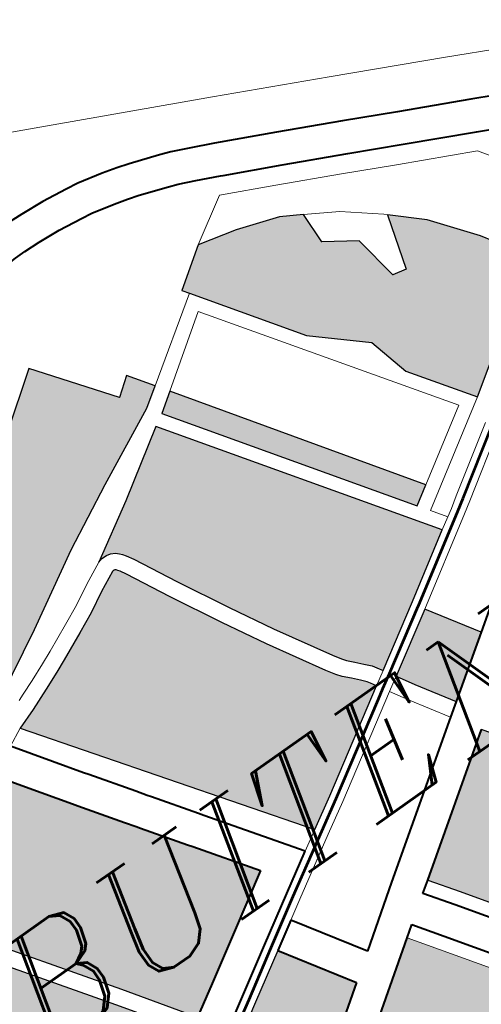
# Model space of a CAD drawing. Header units: metres. Extents: x 149090 to 149776, y 485756 to 486362.
# Tile 76 of 82: x 149594 to 149599, y 486326 to 486337. Entities that reach past the tile are written whole.
import ezdxf

# ---------------------------------------------------------------- set-up
doc = ezdxf.new("R2010")
doc.units = ezdxf.units.M
doc.header["$MEASUREMENT"] = 0
for name, color, linetype, lineweight in [('WVB-alg-onderhoek', 7, 'Continuous', 30), ('WVB-pen-brm-dik 018', 6, 'Continuous', 13), ('WVB-pen-brm-dik 050', 6, 'Continuous', 53), ('WVB-pen-dik 035', 1, 'Continuous', 40), ('WVB-raster-20%', 254, 'Continuous', 30), ('WVB-raster-60%', 253, 'Continuous', 30), ('WVB-tekst-dik 035', 1, 'Continuous', 40)]:
    doc.layers.add(name, color=color, linetype=linetype, lineweight=lineweight)
doc.styles.add('1 200   cursief   0.18', font='ITALICS.shx', dxfattribs={"height": 0.36})

# ---------------------------------------------------------------- blocks, each defined once
blk = doc.blocks.new('INZET')
at = {"layer": 'WVB-raster-20%'}
for points in [[(-0.033117, -0.031228), (-0.034045, -0.029904), (-0.034282, -0.028997), (-0.035325, -0.028078), (-0.036834, -0.025925), (-0.036932, -0.025785), (-0.036092, -0.025194), (-0.035254, -0.025397), (-0.034347, -0.025699), (-0.033907, -0.025955), (-0.03392, -0.026647), (-0.033261, -0.027087), (-0.033092, -0.028083), (-0.032795, -0.028147), (-0.032455, -0.026982), (-0.031829, -0.027553), (-0.031104, -0.02848), (-0.030786, -0.028981), (-0.031064, -0.029177), (-0.030752, -0.029619), (-0.031428, -0.030079)], [(-0.045455, -0.030839), (-0.046384, -0.029553), (-0.040528, -0.025267), (-0.039317, -0.02687), (-0.038925, -0.026576), (-0.038558, -0.027104), (-0.038974, -0.027388), (-0.040621, -0.028202), (-0.042006, -0.028917), (-0.043615, -0.029844)], [(-0.035489, -0.032374), (-0.038779, -0.027668), (-0.038369, -0.027378), (-0.035081, -0.032116)], [(-0.038086, -0.034803), (-0.03816, -0.034682), (-0.038219, -0.03459), (-0.038338, -0.034459), (-0.03847, -0.034316), (-0.038597, -0.034183), (-0.038664, -0.034095), (-0.038772, -0.033923), (-0.03947, -0.032746), (-0.03998, -0.03184), (-0.040566, -0.030756), (-0.041039, -0.029843), (-0.04113, -0.029689), (-0.041176, -0.029626), (-0.04122, -0.029572), (-0.041284, -0.029513), (-0.041375, -0.029462), (-0.041468, -0.029442), (-0.04158, -0.029438), (-0.041683, -0.029466), (-0.040464, -0.028738), (-0.03904, -0.027818), (-0.035349, -0.033098), (-0.036735, -0.033969)], [(-0.049006, -0.040662), (-0.050373, -0.038751), (-0.052118, -0.036236), (-0.052257, -0.03604), (-0.050452, -0.03485), (-0.049277, -0.033927), (-0.048875, -0.033632), (-0.048969, -0.033761), (-0.049013, -0.033917), (-0.049013, -0.034097), (-0.048966, -0.034179), (-0.048904, -0.034326), (-0.046777, -0.037323), (-0.045815, -0.038715), (-0.046545, -0.039162), (-0.048135, -0.040131)], [(-0.0372, -0.036233), (-0.037706, -0.035434), (-0.037931, -0.03506), (-0.036618, -0.03425), (-0.035923, -0.035335)], [(-0.043851, -0.040941), (-0.044607, -0.03985), (-0.044948, -0.039357), (-0.044332, -0.038981), (-0.043318, -0.038358), (-0.042349, -0.039871)]]:
    blk.add_hatch(color=256, dxfattribs=at).paths.add_polyline_path(points)
at = {"layer": 'WVB-raster-20%', "extrusion": (0, 0, -1)}
for points in [[(0.041203, -0.03672), (0.040535, -0.036317), (0.038605, -0.035123), (0.038384, -0.034987), (0.038457, -0.034868), (0.038498, -0.034804), (0.038596, -0.034695), (0.038725, -0.034555), (0.038864, -0.03441), (0.038952, -0.034294), (0.039071, -0.034105), (0.039773, -0.032922), (0.040286, -0.032009), (0.040875, -0.03092), (0.041346, -0.030012), (0.041422, -0.029882), (0.041454, -0.02984), (0.041477, -0.029811), (0.041491, -0.029798), (0.041499, -0.029793), (0.041512, -0.029791), (0.04154, -0.029789), (0.041558, -0.029795), (0.041992, -0.030009), (0.042432, -0.030246), (0.042865, -0.030455), (0.043466, -0.03073), (0.043749, -0.030856), (0.044139, -0.031021), (0.044611, -0.031213), (0.045066, -0.031377)], [(0.045516, -0.038533), (0.044855, -0.038128), (0.043846, -0.037509), (0.042642, -0.036769), (0.043521, -0.035529), (0.04359, -0.035431), (0.044199, -0.034572), (0.044257, -0.034491), (0.044406, -0.03428), (0.045011, -0.03342), (0.04508, -0.033321), (0.045486, -0.032745), (0.046019, -0.031977), (0.046053, -0.032008), (0.04628, -0.032228), (0.048626, -0.033885), (0.048649, -0.033917), (0.048663, -0.033966), (0.048663, -0.034004), (0.048652, -0.034024), (0.048597, -0.034155), (0.04649, -0.037122)], [(0.037588, -0.042211), (0.034816, -0.040289), (0.035306, -0.039594), (0.036041, -0.038545), (0.037104, -0.037026), (0.039868, -0.03897), (0.039448, -0.039563), (0.038231, -0.041309)]]:
    blk.add_hatch(color=256, dxfattribs=at).paths.add_polyline_path(points)
h = blk.add_hatch(color=256, dxfattribs=at)
h.paths.add_polyline_path([(0.039957, -0.047109), (0.03989, -0.047109), (0.039811, -0.047086), (0.039732, -0.047064), (0.03962, -0.046993), (0.039582, -0.04697), (0.037366, -0.045408), (0.036939, -0.045144), (0.036721, -0.045001), (0.036871, -0.044914), (0.037236, -0.044662), (0.037567, -0.044354), (0.037844, -0.044086), (0.038209, -0.043579), (0.039293, -0.042058), (0.040512, -0.040311), (0.040931, -0.039719), (0.043452, -0.041516), (0.043271, -0.041777), (0.042991, -0.04221), (0.042849, -0.042471), (0.041768, -0.044459), (0.040482, -0.046813), (0.040437, -0.04688), (0.040379, -0.046938), (0.040298, -0.046996), (0.040194, -0.047051), (0.040117, -0.047081), (0.040058, -0.047097)])
h.paths.add_polyline_path([(0.04041, -0.044295), (0.039294, -0.043509), (0.039275, -0.043495), (0.039606, -0.042922), (0.040265, -0.043295), (0.040839, -0.04379)], flags=16)
at = {"layer": 'WVB-pen-brm-dik 018'}
for p, q in [((-0.039077, -0.020438), (-0.034044, -0.022813)), ((-0.039157, -0.022494), (-0.038773, -0.022512)), ((-0.038773, -0.022512), (-0.038251, -0.022548)), ((-0.038251, -0.022548), (-0.0377, -0.022622)), ((-0.0377, -0.022622), (-0.037421, -0.022659)), ((-0.037421, -0.022659), (-0.036884, -0.022785)), ((-0.036884, -0.022785), (-0.036566, -0.02287)), ((-0.036566, -0.02287), (-0.036298, -0.02295)), ((-0.034044, -0.022813), (-0.031785, -0.023884)), ((-0.036298, -0.02295), (-0.035667, -0.023164)), ((-0.039173, -0.023194), (-0.039418, -0.023194)), ((-0.038813, -0.023211), (-0.039173, -0.023194)), ((-0.038322, -0.023245), (-0.038813, -0.023211)), ((-0.037792, -0.023316), (-0.038322, -0.023245)), ((-0.037547, -0.023349), (-0.037792, -0.023316)), ((-0.035667, -0.023164), (-0.035435, -0.023251)), ((-0.035435, -0.023251), (-0.035069, -0.023411)), ((-0.037054, -0.023464), (-0.037547, -0.023349)), ((-0.036758, -0.023543), (-0.037054, -0.023464)), ((-0.035069, -0.023411), (-0.034578, -0.023636)), ((-0.036511, -0.023617), (-0.036758, -0.023543)), ((-0.035902, -0.023824), (-0.036511, -0.023617)), ((-0.034578, -0.023636), (-0.033368, -0.024201)), ((-0.035699, -0.0239), (-0.035902, -0.023824)), ((-0.035354, -0.024051), (-0.035699, -0.0239)), ((-0.031785, -0.023884), (-0.029531, -0.024965)), ((-0.03487, -0.024272), (-0.035354, -0.024051)), ((-0.034816, -0.024297), (-0.03487, -0.024272)), ((-0.033666, -0.024834), (-0.034816, -0.024297)), ((-0.033368, -0.024201), (-0.032088, -0.024808)), ((-0.036092, -0.025194), (-0.03512, -0.024596)), ((-0.03512, -0.024596), (-0.036092, -0.025194)), ((-0.03512, -0.024596), (-0.034027, -0.025106)), ((-0.034027, -0.025106), (-0.03512, -0.024596)), ((-0.032391, -0.02544), (-0.033666, -0.024834)), ((-0.032088, -0.024808), (-0.031023, -0.025324)), ((-0.029531, -0.024965), (-0.027281, -0.026056)), ((-0.036932, -0.025785), (-0.036092, -0.025194)), ((-0.036092, -0.025194), (-0.035254, -0.025397)), ((-0.034027, -0.025106), (-0.032753, -0.02571)), ((-0.032753, -0.02571), (-0.034027, -0.025106)), ((-0.046384, -0.029553), (-0.040528, -0.025267)), ((-0.040528, -0.025267), (-0.039317, -0.02687)), ((-0.035254, -0.025397), (-0.034347, -0.025699)), ((-0.031023, -0.025324), (-0.029604, -0.026)), ((-0.031326, -0.025955), (-0.032391, -0.02544)), ((-0.036834, -0.025925), (-0.036932, -0.025785)), ((-0.034347, -0.025699), (-0.033907, -0.025955)), ((-0.032753, -0.02571), (-0.031689, -0.026226)), ((-0.031689, -0.026226), (-0.032753, -0.02571)), ((-0.038558, -0.027104), (-0.036834, -0.025925)), ((-0.036834, -0.025925), (-0.038558, -0.027104)), ((-0.035325, -0.028078), (-0.036834, -0.025925)), ((-0.033907, -0.025955), (-0.03392, -0.026647)), ((-0.033239, -0.026344), (-0.033907, -0.025955)), ((-0.033907, -0.025955), (-0.033239, -0.026344)), ((-0.029907, -0.02663), (-0.031326, -0.025955)), ((-0.029604, -0.026), (-0.028665, -0.026457)), ((-0.031689, -0.026226), (-0.030119, -0.026973)), ((-0.030119, -0.026973), (-0.031689, -0.026226)), ((-0.038369, -0.027378), (-0.036906, -0.026344)), ((-0.036906, -0.026344), (-0.038369, -0.027378)), ((-0.036906, -0.026344), (-0.033543, -0.031143)), ((-0.033543, -0.031143), (-0.036906, -0.026344)), ((-0.032514, -0.026928), (-0.033239, -0.026344)), ((-0.033239, -0.026344), (-0.032514, -0.026928)), ((-0.039317, -0.02687), (-0.038925, -0.026576)), ((-0.038925, -0.026576), (-0.038558, -0.027104)), ((-0.03392, -0.026647), (-0.033261, -0.027087)), ((-0.028971, -0.027086), (-0.029907, -0.02663)), ((-0.032795, -0.028147), (-0.032455, -0.026982)), ((-0.032455, -0.026982), (-0.032514, -0.026928)), ((-0.032514, -0.026928), (-0.032455, -0.026982)), ((-0.032455, -0.026982), (-0.031829, -0.027553)), ((-0.030119, -0.026973), (-0.029331, -0.028147)), ((-0.029331, -0.028147), (-0.030119, -0.026973)), ((-0.038558, -0.027104), (-0.038974, -0.027388)), ((-0.033261, -0.027087), (-0.033092, -0.028083)), ((-0.038974, -0.027388), (-0.040621, -0.028202)), ((-0.038779, -0.027668), (-0.038369, -0.027378)), ((-0.038369, -0.027378), (-0.035081, -0.032116)), ((-0.035489, -0.032374), (-0.038779, -0.027668)), ((-0.031829, -0.027553), (-0.031104, -0.02848)), ((-0.040464, -0.028738), (-0.03904, -0.027818)), ((-0.03904, -0.027818), (-0.035349, -0.033098)), ((-0.034282, -0.028997), (-0.035325, -0.028078)), ((-0.033092, -0.028083), (-0.032795, -0.028147)), ((-0.040621, -0.028202), (-0.042006, -0.028917)), ((-0.031104, -0.02848), (-0.030786, -0.028981)), ((-0.042006, -0.028917), (-0.043615, -0.029844)), ((-0.041683, -0.029466), (-0.040464, -0.028738)), ((-0.034045, -0.029904), (-0.034282, -0.028997)), ((-0.041683, -0.029466), (-0.042153, -0.029698)), ((-0.042153, -0.029698), (-0.041683, -0.029466)), ((-0.04158, -0.029438), (-0.041683, -0.029466)), ((-0.041468, -0.029442), (-0.04158, -0.029438)), ((-0.041375, -0.029462), (-0.041468, -0.029442)), ((-0.041284, -0.029513), (-0.041375, -0.029462)), ((-0.04122, -0.029572), (-0.041284, -0.029513)), ((-0.042153, -0.029698), (-0.042591, -0.029934)), ((-0.042591, -0.029934), (-0.042153, -0.029698)), ((-0.041176, -0.029626), (-0.04122, -0.029572)), ((-0.04113, -0.029689), (-0.041176, -0.029626)), ((-0.041039, -0.029843), (-0.04113, -0.029689)), ((-0.043615, -0.029844), (-0.045455, -0.030839)), ((-0.042591, -0.029934), (-0.043014, -0.030138)), ((-0.043014, -0.030138), (-0.042591, -0.029934)), ((-0.041992, -0.030009), (-0.041558, -0.029795)), ((-0.041558, -0.029795), (-0.04154, -0.029789)), ((-0.04154, -0.029789), (-0.041512, -0.029791)), ((-0.041512, -0.029791), (-0.041499, -0.029793)), ((-0.041499, -0.029793), (-0.041491, -0.029798)), ((-0.041491, -0.029798), (-0.041477, -0.029811)), ((-0.041477, -0.029811), (-0.041454, -0.02984)), ((-0.041454, -0.02984), (-0.041422, -0.029882)), ((-0.041422, -0.029882), (-0.041346, -0.030012)), ((-0.040566, -0.030756), (-0.041039, -0.029843)), ((-0.033117, -0.031228), (-0.034045, -0.029904)), ((-0.043014, -0.030138), (-0.04361, -0.030411)), ((-0.04361, -0.030411), (-0.043014, -0.030138)), ((-0.042432, -0.030246), (-0.041992, -0.030009)), ((-0.041346, -0.030012), (-0.040875, -0.03092)), ((-0.031428, -0.030079), (-0.033117, -0.031228)), ((-0.042865, -0.030455), (-0.042432, -0.030246)), ((-0.043889, -0.030535), (-0.044273, -0.030698)), ((-0.044273, -0.030698), (-0.043889, -0.030535)), ((-0.04361, -0.030411), (-0.043889, -0.030535)), ((-0.043889, -0.030535), (-0.04361, -0.030411)), ((-0.043466, -0.03073), (-0.042865, -0.030455)), ((-0.044273, -0.030698), (-0.044597, -0.030829)), ((-0.044597, -0.030829), (-0.044273, -0.030698)), ((-0.043749, -0.030856), (-0.043466, -0.03073)), ((-0.03998, -0.03184), (-0.040566, -0.030756)), ((-0.044597, -0.030829), (-0.044742, -0.030888)), ((-0.044742, -0.030888), (-0.044597, -0.030829)), ((-0.044611, -0.031213), (-0.044139, -0.031021)), ((-0.044139, -0.031021), (-0.043749, -0.030856)), ((-0.040875, -0.03092), (-0.040286, -0.032009)), ((-0.045066, -0.031377), (-0.044611, -0.031213)), ((-0.033117, -0.031228), (-0.035316, -0.03262)), ((-0.035316, -0.03262), (-0.033117, -0.031228)), ((-0.033543, -0.031143), (-0.035081, -0.032116)), ((-0.035081, -0.032116), (-0.033543, -0.031143)), ((-0.045066, -0.031377), (-0.045448, -0.031573)), ((-0.045448, -0.031573), (-0.045066, -0.031377)), ((-0.041203, -0.03672), (-0.045066, -0.031377)), ((-0.045448, -0.031573), (-0.044912, -0.032344)), ((-0.03947, -0.032746), (-0.03998, -0.03184)), ((-0.034691, -0.032679), (-0.03329, -0.031768)), ((-0.040286, -0.032009), (-0.039773, -0.032922)), ((-0.033124, -0.032018), (-0.034519, -0.032925)), ((-0.035081, -0.032116), (-0.035489, -0.032374)), ((-0.044912, -0.032344), (-0.044508, -0.032919)), ((-0.035316, -0.03262), (-0.035094, -0.032938)), ((-0.035094, -0.032938), (-0.035316, -0.03262)), ((-0.034929, -0.032834), (-0.034691, -0.032679)), ((-0.038772, -0.033923), (-0.03947, -0.032746)), ((-0.035094, -0.032938), (-0.034929, -0.032834)), ((-0.044508, -0.032919), (-0.044439, -0.033017)), ((-0.044439, -0.033017), (-0.043835, -0.033876)), ((-0.039773, -0.032922), (-0.039071, -0.034105)), ((-0.034767, -0.033087), (-0.036618, -0.03425)), ((-0.035349, -0.033098), (-0.035094, -0.032938)), ((-0.034519, -0.032925), (-0.034767, -0.033087)), ((-0.043835, -0.033876), (-0.043686, -0.034086)), ((-0.038664, -0.034095), (-0.038772, -0.033923)), ((-0.035923, -0.035335), (-0.033856, -0.033882)), ((-0.043686, -0.034086), (-0.043628, -0.034168)), ((-0.039071, -0.034105), (-0.038952, -0.034294)), ((-0.038597, -0.034183), (-0.038664, -0.034095)), ((-0.048904, -0.034326), (-0.046777, -0.037323)), ((-0.04649, -0.037122), (-0.048597, -0.034155)), ((-0.043628, -0.034168), (-0.043019, -0.035026)), ((-0.038952, -0.034294), (-0.038864, -0.03441)), ((-0.03847, -0.034316), (-0.038597, -0.034183)), ((-0.038338, -0.034459), (-0.03847, -0.034316)), ((-0.036618, -0.03425), (-0.035923, -0.035335)), ((-0.038864, -0.03441), (-0.038725, -0.034555)), ((-0.038725, -0.034555), (-0.038596, -0.034695)), ((-0.038219, -0.03459), (-0.038338, -0.034459)), ((-0.038596, -0.034695), (-0.038498, -0.034804)), ((-0.03816, -0.034682), (-0.038219, -0.03459)), ((-0.038086, -0.034803), (-0.03816, -0.034682)), ((-0.038498, -0.034804), (-0.038457, -0.034868)), ((-0.038457, -0.034868), (-0.038384, -0.034987)), ((-0.038384, -0.034987), (-0.038086, -0.034803)), ((-0.043019, -0.035026), (-0.042949, -0.035124)), ((-0.042949, -0.035124), (-0.041634, -0.03698)), ((-0.037931, -0.03506), (-0.038229, -0.035244)), ((-0.037706, -0.035434), (-0.037931, -0.03506)), ((-0.038447, -0.035379), (-0.040379, -0.036573)), ((-0.038229, -0.035244), (-0.038447, -0.035379)), ((-0.038003, -0.035618), (-0.038229, -0.035244)), ((-0.038229, -0.035244), (-0.038003, -0.035618)), ((-0.0372, -0.036233), (-0.037706, -0.035434)), ((-0.037487, -0.036435), (-0.038003, -0.035618)), ((-0.038003, -0.035618), (-0.037487, -0.036435)), ((-0.040521, -0.038568), (-0.037487, -0.036435)), ((-0.037487, -0.036435), (-0.0372, -0.036233)), ((-0.040379, -0.036573), (-0.041027, -0.036964)), ((-0.041634, -0.03698), (-0.041203, -0.03672)), ((-0.041027, -0.036964), (-0.042311, -0.037739)), ((-0.045516, -0.038533), (-0.04649, -0.037122)), ((-0.042311, -0.037739), (-0.042722, -0.037992)), ((-0.042722, -0.037992), (-0.041778, -0.039464)), ((-0.041778, -0.039464), (-0.040521, -0.038568)), ((-0.039868, -0.03897), (-0.040114, -0.039143)), ((-0.040114, -0.039143), (-0.039694, -0.039736)), ((-0.039448, -0.039563), (-0.039868, -0.03897)), ((-0.040686, -0.039545), (-0.040931, -0.039719)), ((-0.040267, -0.040138), (-0.040686, -0.039545)), ((-0.040931, -0.039719), (-0.040512, -0.040311)), ((-0.039694, -0.039736), (-0.038476, -0.041482)), ((-0.038231, -0.041309), (-0.039448, -0.039563)), ((-0.039048, -0.041885), (-0.040267, -0.040138)), ((-0.040512, -0.040311), (-0.039293, -0.042058))]:
    blk.add_line(p, q, dxfattribs=at)
at = {"layer": 'WVB-pen-brm-dik 050'}
for p, q in [((-0.038308, -0.035116), (-0.03801, -0.034933)), ((-0.043397, -0.03823), (-0.0428, -0.037864))]:
    blk.add_line(p, q, dxfattribs=at)
at = {"layer": 'WVB-pen-brm-dik 050', "flags": 128}
for points in [[(-0.034601, -0.0328), (-0.033207, -0.031893), (-0.033063, -0.031794)], [(-0.036698, -0.034123), (-0.034848, -0.03296), (-0.034601, -0.0328)], [(-0.03801, -0.034933), (-0.036697, -0.034122)], [(-0.041104, -0.036836), (-0.040457, -0.036445), (-0.038526, -0.035251), (-0.038308, -0.035116)], [(-0.0428, -0.037864), (-0.042389, -0.037611), (-0.041104, -0.036836)], [(-0.045026, -0.039229), (-0.044411, -0.038853), (-0.043397, -0.03823)]]:
    blk.add_lwpolyline(points, dxfattribs=at)
at = {"layer": 'WVB-pen-dik 035', "flags": 128}
for points in [[(-0.034578, -0.023636), (-0.035069, -0.023411), (-0.035435, -0.023251), (-0.035667, -0.023164), (-0.036298, -0.02295), (-0.036566, -0.02287), (-0.036884, -0.022785), (-0.037421, -0.022659), (-0.0377, -0.022622), (-0.038251, -0.022548), (-0.038773, -0.022512), (-0.039157, -0.022494), (-0.039435, -0.022494), (-0.039963, -0.022521), (-0.040194, -0.022525), (-0.040661, -0.022588), (-0.040875, -0.022614), (-0.041343, -0.02269), (-0.041554, -0.022737), (-0.041825, -0.022807), (-0.042057, -0.022864), (-0.043036, -0.023152), (-0.04377, -0.023395), (-0.044798, -0.023737)], [(-0.044575, -0.0244), (-0.043549, -0.02406), (-0.042828, -0.02382), (-0.041874, -0.02354), (-0.041653, -0.023485), (-0.041391, -0.023418), (-0.041211, -0.023378), (-0.040776, -0.023307), (-0.040571, -0.023282), (-0.040141, -0.023224), (-0.039939, -0.02322), (-0.039418, -0.023194), (-0.039173, -0.023194), (-0.038813, -0.023211), (-0.038322, -0.023245), (-0.037792, -0.023316), (-0.037547, -0.023349), (-0.037054, -0.023464), (-0.036758, -0.023543), (-0.036511, -0.023617), (-0.035902, -0.023824), (-0.035699, -0.0239), (-0.035354, -0.024051), (-0.03487, -0.024272)], [(-0.026889, -0.027324), (-0.028665, -0.026457), (-0.029604, -0.026), (-0.031023, -0.025324), (-0.032088, -0.024808), (-0.033368, -0.024201), (-0.034578, -0.023636)], [(-0.03487, -0.024272), (-0.034816, -0.024297)], [(-0.034816, -0.024297), (-0.033666, -0.024834), (-0.032391, -0.02544), (-0.031326, -0.025955), (-0.029907, -0.02663), (-0.028971, -0.027086), (-0.02823, -0.027448)], [(-0.041634, -0.03698), (-0.042949, -0.035124), (-0.043019, -0.035026), (-0.043628, -0.034168), (-0.043686, -0.034086), (-0.043835, -0.033876), (-0.044439, -0.033017), (-0.044508, -0.032919), (-0.044912, -0.032344), (-0.045448, -0.031573)], [(-0.046019, -0.031977), (-0.045486, -0.032745), (-0.04508, -0.033321), (-0.045011, -0.03342), (-0.044406, -0.03428), (-0.044257, -0.034491), (-0.044199, -0.034572), (-0.04359, -0.035431), (-0.043521, -0.035529), (-0.042642, -0.036769)], [(-0.033856, -0.033882), (-0.035923, -0.035335)], [(-0.035923, -0.035335), (-0.0372, -0.036233)], [(-0.037487, -0.036435), (-0.040521, -0.038568)], [(-0.0372, -0.036233), (-0.037487, -0.036435)], [(-0.042642, -0.036769), (-0.043846, -0.037509)], [(-0.04348, -0.038105), (-0.042467, -0.037483), (-0.041634, -0.03698)], [(-0.039868, -0.03897), (-0.037104, -0.037026)], [(-0.043846, -0.037509), (-0.044855, -0.038128), (-0.045516, -0.038533)], [(-0.042722, -0.037992), (-0.043318, -0.038358)], [(-0.041778, -0.039464), (-0.042722, -0.037992)], [(-0.045118, -0.03911), (-0.044489, -0.038725), (-0.04348, -0.038105)], [(-0.043318, -0.038358), (-0.042349, -0.039871)], [(-0.040521, -0.038568), (-0.041778, -0.039464)], [(-0.040114, -0.039143), (-0.039868, -0.03897)], [(-0.037834, -0.042382), (-0.038476, -0.041482), (-0.039694, -0.039736), (-0.040114, -0.039143)], [(-0.040931, -0.039719), (-0.040686, -0.039545)], [(-0.040686, -0.039545), (-0.040267, -0.040138), (-0.039048, -0.041885), (-0.037965, -0.043404), (-0.037616, -0.043889), (-0.037361, -0.044137), (-0.037048, -0.044428), (-0.036711, -0.04466), (-0.036439, -0.044818)], [(-0.043452, -0.041516), (-0.040931, -0.039719)], [(-0.042349, -0.039871), (-0.043851, -0.040941)]]:
    blk.add_lwpolyline(points, dxfattribs=at)
at = {"layer": 'WVB-raster-20%', "flags": 128}
for points in [[(-0.030786, -0.028981), (-0.031104, -0.02848), (-0.031829, -0.027553), (-0.032455, -0.026982), (-0.032795, -0.028147), (-0.033092, -0.028083), (-0.033261, -0.027087), (-0.03392, -0.026647), (-0.033907, -0.025955), (-0.034347, -0.025699), (-0.035254, -0.025397), (-0.036092, -0.025194), (-0.036932, -0.025785), (-0.036834, -0.025925), (-0.035325, -0.028078), (-0.034282, -0.028997), (-0.034045, -0.029904), (-0.033117, -0.031228), (-0.031428, -0.030079), (-0.030752, -0.029619), (-0.031064, -0.029177)], [(-0.045455, -0.030839), (-0.043615, -0.029844), (-0.042006, -0.028917), (-0.040621, -0.028202), (-0.038974, -0.027388), (-0.038558, -0.027104), (-0.038925, -0.026576), (-0.039317, -0.02687), (-0.040528, -0.025267), (-0.046384, -0.029553)], [(-0.035081, -0.032116), (-0.038369, -0.027378), (-0.038779, -0.027668), (-0.035489, -0.032374)], [(-0.035349, -0.033098), (-0.03904, -0.027818), (-0.040464, -0.028738), (-0.041683, -0.029466), (-0.04158, -0.029438), (-0.041468, -0.029442), (-0.041375, -0.029462), (-0.041284, -0.029513), (-0.04122, -0.029572), (-0.041176, -0.029626), (-0.04113, -0.029689), (-0.041039, -0.029843), (-0.040566, -0.030756), (-0.03998, -0.03184), (-0.03947, -0.032746), (-0.038772, -0.033923), (-0.038664, -0.034095), (-0.038597, -0.034183), (-0.03847, -0.034316), (-0.038338, -0.034459), (-0.038219, -0.03459), (-0.03816, -0.034682), (-0.038086, -0.034803), (-0.036735, -0.033969)], [(-0.038384, -0.034987), (-0.038457, -0.034868), (-0.038498, -0.034804), (-0.038596, -0.034695), (-0.038725, -0.034555), (-0.038864, -0.03441), (-0.038952, -0.034294), (-0.039071, -0.034105), (-0.039773, -0.032922), (-0.040286, -0.032009), (-0.040875, -0.03092), (-0.041346, -0.030012), (-0.041422, -0.029882), (-0.041454, -0.02984), (-0.041477, -0.029811), (-0.041491, -0.029798), (-0.041499, -0.029793), (-0.041512, -0.029791), (-0.04154, -0.029789), (-0.041558, -0.029795), (-0.041992, -0.030009), (-0.042432, -0.030246), (-0.042865, -0.030455), (-0.043466, -0.03073), (-0.043749, -0.030856), (-0.044139, -0.031021), (-0.044611, -0.031213), (-0.045066, -0.031377), (-0.041203, -0.03672), (-0.040535, -0.036317), (-0.038605, -0.035123)], [(-0.042642, -0.036769), (-0.043521, -0.035529), (-0.04359, -0.035431), (-0.044199, -0.034572), (-0.044257, -0.034491), (-0.044406, -0.03428), (-0.045011, -0.03342), (-0.04508, -0.033321), (-0.045486, -0.032745), (-0.046019, -0.031977), (-0.046053, -0.032008), (-0.04628, -0.032228), (-0.048626, -0.033885), (-0.048649, -0.033917), (-0.048663, -0.033966), (-0.048663, -0.034004), (-0.048652, -0.034024), (-0.048597, -0.034155), (-0.04649, -0.037122), (-0.045516, -0.038533), (-0.044855, -0.038128), (-0.043846, -0.037509)], [(-0.045815, -0.038715), (-0.046777, -0.037323), (-0.048904, -0.034326), (-0.048966, -0.034179), (-0.049013, -0.034097), (-0.049013, -0.033917), (-0.048969, -0.033761), (-0.048875, -0.033632), (-0.049277, -0.033927), (-0.050452, -0.03485), (-0.052257, -0.03604), (-0.052118, -0.036236), (-0.050373, -0.038751), (-0.049006, -0.040662), (-0.048135, -0.040131), (-0.046545, -0.039162)], [(-0.035923, -0.035335), (-0.036618, -0.03425), (-0.037931, -0.03506), (-0.037706, -0.035434), (-0.0372, -0.036233)], [(-0.034816, -0.040289), (-0.035306, -0.039594), (-0.036041, -0.038545), (-0.037104, -0.037026), (-0.039868, -0.03897), (-0.039448, -0.039563), (-0.038231, -0.041309), (-0.037588, -0.042211)], [(-0.042349, -0.039871), (-0.043318, -0.038358), (-0.044332, -0.038981), (-0.044948, -0.039357), (-0.044607, -0.03985), (-0.043851, -0.040941)]]:
    blk.add_lwpolyline(points, close=True, dxfattribs=at)
at = {"layer": 'WVB-tekst-dik 035', "style": '1 200   cursief   0.18'}
blk.add_text('ALMERE-BUITEN', height=0.0024, dxfattribs=at).set_placement((-0.065377, -0.037383))

msp = doc.modelspace()

# ---------------------------------------------------------------- linework, layer by layer
at = {"layer": 'WVB-alg-onderhoek', "lineweight": 40, "ltscale": 500}
msp.add_3dface([(149266.051, 485765.994), (149768.655, 486120.415), (149603.259, 486354.964), (149100.655, 486000.543)], dxfattribs=at)

# ---------------------------------------------------------------- block references
at = {"layer": 'WVB-raster-60%', "xscale": 500.0000000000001, "yscale": 500.0000000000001, "zscale": 500.0000000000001, "rotation": 35.19028839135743}
msp.add_blockref('INZET', (149603.259, 486354.964), dxfattribs=at)

doc.saveas('drawing.dxf')
